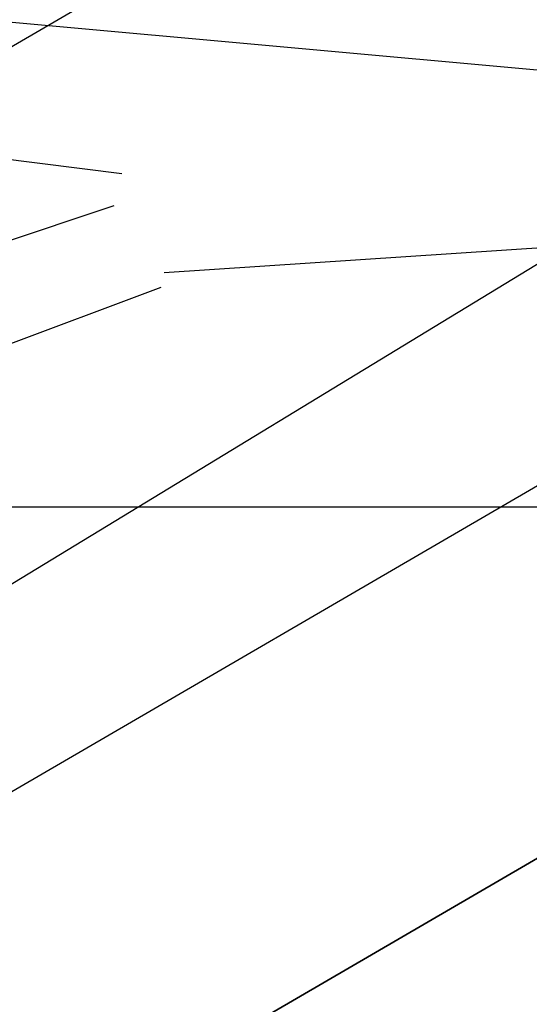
# Model space of a CAD drawing. Header units: centimetres. Extents: x 148485 to 162129, y -6573 to -2118.
# Tile 28 of 167: x 149833.47 to 149837.43, y -6186.74 to -6179.09. Entities that reach past the tile are written whole.
import ezdxf

# ---------------------------------------------------------------- set-up
doc = ezdxf.new("R2010")
doc.units = ezdxf.units.CM
doc.header["$LTSCALE"] = 0.1
doc.linetypes.add('DASHDOT', pattern=[1, 0.5, -0.25, 0, -0.25])
doc.layers.get('0').update_dxf_attribs({"color": 45})
for name, color, linetype in [('A_wymiary_zewn', 4, 'Continuous'), ('hatch_R&F', 4, 'Continuous'), ('osie_R&F', 6, 'DASHDOT'), ('widoki_R&F', 4, 'Continuous'), ('ściany_murowane_R&F', 13, 'Continuous')]:
    doc.layers.add(name, color=color, linetype=linetype)
doc.layers.add('HACZE', color=52, linetype='Continuous', lineweight=9)
doc.styles.add('TECH', font='flptechn.ttf')
doc.dimstyles.new('1_50 [cm]', dxfattribs={"dimtxt": 10, "dimasz": 0.5, "dimexe": 0.18, "dimexo": 0.0625, "dimgap": 3, "dimtad": 1, "dimrnd": 0.5, "dimdsep": 46, "dimtxsty": 'TECH', "dimblk1": 'KR', "dimblk2": 'KR', "dimsah": 1, "dimcen": 0.09, "dimse1": 1, "dimse2": 1, "dimclrt": 256, "dimadec": 0, "dimazin": 0, "dimtfac": 1, "dimtofl": 0, "dimtmove": 0, "dimatfit": 3, "dimfxl": 1, "dimtvp": 1, "dimtfill": 1, "dimtfillclr": 256, "dimtolj": 1, "dimtzin": 0, "dimarcsym": 0})

# ---------------------------------------------------------------- blocks, each defined once
blk = doc.blocks.new('KR')
for p, q in [((0, -14.00000000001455), (0, 14.00000000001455)), ((-4.949747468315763, -4.949747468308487), (4.949747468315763, 4.949747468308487)), ((-7, 0), (7, 0))]:
    blk.add_line(p, q)
blk = doc.blocks.new('*D265')
at = {"layer": 'A_wymiary_zewn', "color": 0, "lineweight": -2, "transparency": 16777216}
blk.add_line((149816.9240863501, -6312.353700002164), (150039.4003284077, -6312.353700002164), dxfattribs=at)
at = {"layer": 'Defpoints', "color": 0, "transparency": 16777216}
for p in [(150039.9003284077, -6067.794857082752), (149816.4240863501, -6197.866062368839), (150039.9003284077, -6312.353700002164)]:
    blk.add_point(p, dxfattribs=at)
at = {"layer": 'A_wymiary_zewn', "color": 0, "lineweight": -2, "transparency": 16777216, "xscale": 0.5, "yscale": 0.5, "zscale": 0.5, "rotation": 180}
blk.add_blockref('KR', (149816.4240863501, -6312.353700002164), dxfattribs=at)
at = {"layer": 'A_wymiary_zewn', "color": 0, "lineweight": -2, "transparency": 16777216, "xscale": 0.5, "yscale": 0.5, "zscale": 0.5}
blk.add_blockref('KR', (150039.9003284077, -6312.353700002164), dxfattribs=at)
at = {"layer": 'A_wymiary_zewn', "transparency": 16777216, "insert": (149928.1622073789, -6304.353700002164), "char_height": 10, "attachment_point": 5, "style": 'TECH', "bg_fill": 3, "box_fill_scale": 1.1, "bg_fill_color": 256, "bg_fill_true_color": 13158600, "bg_fill_transparency": 0}
blk.add_mtext('\\A1;223.5', dxfattribs=at)
blk = doc.blocks.new('*D269')
at = {"layer": 'A_wymiary_zewn', "color": 0, "lineweight": -2, "transparency": 16777216}
blk.add_line((149816.9240863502, -6332.353700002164), (150039.4003284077, -6332.353700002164), dxfattribs=at)
at = {"layer": 'Defpoints', "color": 0, "transparency": 16777216}
for p in [(150039.9003284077, -6067.794857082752), (149816.4240863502, -6197.866062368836), (150039.9003284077, -6332.353700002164)]:
    blk.add_point(p, dxfattribs=at)
at = {"layer": 'A_wymiary_zewn', "color": 0, "lineweight": -2, "transparency": 16777216, "xscale": 0.5, "yscale": 0.5, "zscale": 0.5, "rotation": 180}
blk.add_blockref('KR', (149816.4240863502, -6332.353700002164), dxfattribs=at)
at = {"layer": 'A_wymiary_zewn', "color": 0, "lineweight": -2, "transparency": 16777216, "xscale": 0.5, "yscale": 0.5, "zscale": 0.5}
blk.add_blockref('KR', (150039.9003284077, -6332.353700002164), dxfattribs=at)
at = {"layer": 'A_wymiary_zewn', "transparency": 16777216, "insert": (149928.1622073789, -6324.353700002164), "char_height": 10, "attachment_point": 5, "style": 'TECH', "bg_fill": 3, "box_fill_scale": 1.1, "bg_fill_color": 256, "bg_fill_true_color": 13158600, "bg_fill_transparency": 0}
blk.add_mtext('\\A1;223.5', dxfattribs=at)
blk = doc.blocks.new('*D272')
at = {"layer": 'A_wymiary_zewn', "color": 0, "lineweight": -2, "transparency": 16777216}
blk.add_line((149933.8311855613, -6235.073185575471), (149865.1337586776, -6276.902285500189), dxfattribs=at)
at = {"layer": 'Defpoints', "color": 0, "transparency": 16777216}
for p in [(149887.8557349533, -6158.604644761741), (149816.4240863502, -6197.866062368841), (149864.7066960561, -6277.162319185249)]:
    blk.add_point(p, dxfattribs=at)
at = {"layer": 'A_wymiary_zewn', "color": 0, "lineweight": -2, "transparency": 16777216, "xscale": 0.5, "yscale": 0.5, "zscale": 0.5}
for p, rotation in [((149934.2582481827, -6234.813151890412), 31.33677065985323), ((149864.7066960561, -6277.162319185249), 211.3367706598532)]:
    blk.add_blockref('KR', p, dxfattribs=dict(at, rotation=rotation))
at = {"layer": 'A_wymiary_zewn', "transparency": 16777216, "insert": (149895.3219331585, -6249.154733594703), "char_height": 10, "attachment_point": 5, "rotation": 31.33677065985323, "style": 'TECH', "bg_fill": 3, "box_fill_scale": 1.1, "bg_fill_color": 256, "bg_fill_true_color": 13158600, "bg_fill_transparency": 0}
blk.add_mtext('\\A1;81.5', dxfattribs=at)
blk = doc.blocks.new('*D274')
at = {"layer": 'A_wymiary_zewn', "color": 0, "lineweight": -2, "transparency": 16777216}
blk.add_line((149816.9240863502, -6352.353700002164), (150039.4003284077, -6352.353700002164), dxfattribs=at)
at = {"layer": 'Defpoints', "color": 0, "transparency": 16777216}
for p in [(150039.9003284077, -6067.794857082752), (149816.4240863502, -6197.866062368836), (150039.9003284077, -6352.353700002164)]:
    blk.add_point(p, dxfattribs=at)
at = {"layer": 'A_wymiary_zewn', "color": 0, "lineweight": -2, "transparency": 16777216, "xscale": 0.5, "yscale": 0.5, "zscale": 0.5, "rotation": 180}
blk.add_blockref('KR', (149816.4240863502, -6352.353700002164), dxfattribs=at)
at = {"layer": 'A_wymiary_zewn', "color": 0, "lineweight": -2, "transparency": 16777216, "xscale": 0.5, "yscale": 0.5, "zscale": 0.5}
blk.add_blockref('KR', (150039.9003284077, -6352.353700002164), dxfattribs=at)
at = {"layer": 'A_wymiary_zewn', "transparency": 16777216, "insert": (149928.1622073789, -6344.353700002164), "char_height": 10, "attachment_point": 5, "style": 'TECH', "bg_fill": 3, "box_fill_scale": 1.1, "bg_fill_color": 256, "bg_fill_true_color": 13158600, "bg_fill_transparency": 0}
blk.add_mtext('\\A1;223.5', dxfattribs=at)
blk = doc.blocks.new('*D278')
at = {"layer": 'A_wymiary_zewn', "color": 0, "lineweight": -2, "transparency": 16777216}
blk.add_line((149812.8547318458, -6372.353700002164), (150024.3784185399, -6372.353700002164), dxfattribs=at)
at = {"layer": 'Defpoints', "color": 0, "transparency": 16777216}
for p in [(150024.8784185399, -6059.182673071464), (149812.3547318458, -6182.879095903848), (150024.8784185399, -6372.353700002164)]:
    blk.add_point(p, dxfattribs=at)
at = {"layer": 'A_wymiary_zewn', "color": 0, "lineweight": -2, "transparency": 16777216, "xscale": 0.5, "yscale": 0.5, "zscale": 0.5, "rotation": 180}
blk.add_blockref('KR', (149812.3547318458, -6372.353700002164), dxfattribs=at)
at = {"layer": 'A_wymiary_zewn', "color": 0, "lineweight": -2, "transparency": 16777216, "xscale": 0.5, "yscale": 0.5, "zscale": 0.5}
blk.add_blockref('KR', (150024.8784185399, -6372.353700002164), dxfattribs=at)
at = {"layer": 'A_wymiary_zewn', "transparency": 16777216, "insert": (149918.6165751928, -6364.353700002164), "char_height": 10, "attachment_point": 5, "style": 'TECH', "bg_fill": 3, "box_fill_scale": 1.1, "bg_fill_color": 256, "bg_fill_true_color": 13158600, "bg_fill_transparency": 0}
blk.add_mtext('\\A1;212.5', dxfattribs=at)
blk = doc.blocks.new('*D279')
at = {"layer": 'A_wymiary_zewn', "color": 0, "lineweight": -2, "transparency": 16777216}
blk.add_line((148884.0040539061, -6392.353700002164), (150039.4003284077, -6392.353700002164), dxfattribs=at)
at = {"layer": 'Defpoints', "color": 0, "transparency": 16777216}
for p in [(150039.9003284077, -6067.794857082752), (148883.5040539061, -6197.866062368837), (150039.9003284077, -6392.353700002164)]:
    blk.add_point(p, dxfattribs=at)
at = {"layer": 'A_wymiary_zewn', "color": 0, "lineweight": -2, "transparency": 16777216, "xscale": 0.5, "yscale": 0.5, "zscale": 0.5, "rotation": 180}
blk.add_blockref('KR', (148883.5040539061, -6392.353700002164), dxfattribs=at)
at = {"layer": 'A_wymiary_zewn', "color": 0, "lineweight": -2, "transparency": 16777216, "xscale": 0.5, "yscale": 0.5, "zscale": 0.5}
blk.add_blockref('KR', (150039.9003284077, -6392.353700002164), dxfattribs=at)
at = {"layer": 'A_wymiary_zewn', "transparency": 16777216, "insert": (149461.7021911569, -6384.353700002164), "char_height": 10, "attachment_point": 5, "style": 'TECH', "bg_fill": 3, "box_fill_scale": 1.1, "bg_fill_color": 256, "bg_fill_true_color": 13158600, "bg_fill_transparency": 0}
blk.add_mtext('\\A1;1156.5', dxfattribs=at)
blk = doc.blocks.new('*D285')
at = {"layer": 'A_wymiary_zewn', "color": 0, "lineweight": -2, "transparency": 16777216}
blk.add_line((150140.5539011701, -6068.294857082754), (150140.5539011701, -6197.366062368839), dxfattribs=at)
at = {"layer": 'Defpoints', "color": 0, "transparency": 16777216}
for p in [(150039.9003284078, -6067.794857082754), (149816.4240863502, -6197.866062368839), (150140.5539011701, -6197.866062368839)]:
    blk.add_point(p, dxfattribs=at)
at = {"layer": 'A_wymiary_zewn', "color": 0, "lineweight": -2, "transparency": 16777216, "xscale": 0.5, "yscale": 0.5, "zscale": 0.5}
for p, rotation in [((150140.5539011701, -6067.794857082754), 90), ((150140.5539011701, -6197.866062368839), 270)]:
    blk.add_blockref('KR', p, dxfattribs=dict(at, rotation=rotation))
at = {"layer": 'A_wymiary_zewn', "transparency": 16777216, "insert": (150132.5539011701, -6132.830459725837), "char_height": 10, "attachment_point": 5, "rotation": 90, "style": 'TECH', "bg_fill": 3, "box_fill_scale": 1.1, "bg_fill_color": 256, "bg_fill_true_color": 13158600, "bg_fill_transparency": 0}
blk.add_mtext('\\A1;130', dxfattribs=at)
blk = doc.blocks.new('*D287')
at = {"layer": 'A_wymiary_zewn', "color": 0, "lineweight": -2, "transparency": 16777216}
blk.add_line((150160.5539011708, -5569.866062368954), (150160.5539011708, -6197.366062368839), dxfattribs=at)
at = {"layer": 'Defpoints', "color": 0, "transparency": 16777216}
for p in [(149795.0040539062, -5569.366062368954), (149816.4240863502, -6197.866062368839), (150160.5539011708, -6197.866062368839)]:
    blk.add_point(p, dxfattribs=at)
at = {"layer": 'A_wymiary_zewn', "color": 0, "lineweight": -2, "transparency": 16777216, "xscale": 0.5, "yscale": 0.5, "zscale": 0.5}
for p, rotation in [((150160.5539011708, -5569.366062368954), 90), ((150160.5539011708, -6197.866062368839), 270)]:
    blk.add_blockref('KR', p, dxfattribs=dict(at, rotation=rotation))
at = {"layer": 'A_wymiary_zewn', "transparency": 16777216, "insert": (150152.5539011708, -5883.616062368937), "char_height": 10, "attachment_point": 5, "rotation": 90, "style": 'TECH', "bg_fill": 3, "box_fill_scale": 1.1, "bg_fill_color": 256, "bg_fill_true_color": 13158600, "bg_fill_transparency": 0}
blk.add_mtext('\\A1;628.5', dxfattribs=at)
blk = doc.blocks.new('*D291')
at = {"layer": 'A_wymiary_zewn', "color": 0, "lineweight": -2, "transparency": 16777216}
blk.add_line((150180.5539011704, -6068.294857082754), (150180.5539011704, -6197.366062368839), dxfattribs=at)
at = {"layer": 'Defpoints', "color": 0, "transparency": 16777216}
for p in [(150039.9003284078, -6067.794857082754), (149816.4240863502, -6197.866062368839), (150180.5539011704, -6197.866062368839)]:
    blk.add_point(p, dxfattribs=at)
at = {"layer": 'A_wymiary_zewn', "color": 0, "lineweight": -2, "transparency": 16777216, "xscale": 0.5, "yscale": 0.5, "zscale": 0.5}
for p, rotation in [((150180.5539011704, -6067.794857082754), 90), ((150180.5539011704, -6197.866062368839), 270)]:
    blk.add_blockref('KR', p, dxfattribs=dict(at, rotation=rotation))
at = {"layer": 'A_wymiary_zewn', "transparency": 16777216, "insert": (150172.5539011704, -6132.830459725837), "char_height": 10, "attachment_point": 5, "rotation": 90, "style": 'TECH', "bg_fill": 3, "box_fill_scale": 1.1, "bg_fill_color": 256, "bg_fill_true_color": 13158600, "bg_fill_transparency": 0}
blk.add_mtext('\\A1;130', dxfattribs=at)
blk = doc.blocks.new('*D296')
at = {"layer": 'A_wymiary_zewn', "color": 0, "lineweight": -2, "transparency": 16777216}
blk.add_line((150200.553901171, -6059.682673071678), (150200.553901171, -6182.379095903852), dxfattribs=at)
at = {"layer": 'Defpoints', "color": 0, "transparency": 16777216}
for p in [(150024.8784185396, -6059.182673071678), (149812.3547318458, -6182.879095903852), (150200.553901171, -6182.879095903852)]:
    blk.add_point(p, dxfattribs=at)
at = {"layer": 'A_wymiary_zewn', "color": 0, "lineweight": -2, "transparency": 16777216, "xscale": 0.5, "yscale": 0.5, "zscale": 0.5}
for p, rotation in [((150200.553901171, -6059.182673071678), 90), ((150200.553901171, -6182.879095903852), 270)]:
    blk.add_blockref('KR', p, dxfattribs=dict(at, rotation=rotation))
at = {"layer": 'A_wymiary_zewn', "transparency": 16777216, "insert": (150192.5539011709, -6121.030884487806), "char_height": 10, "attachment_point": 5, "rotation": 90, "style": 'TECH', "bg_fill": 3, "box_fill_scale": 1.1, "bg_fill_color": 256, "bg_fill_true_color": 13158600, "bg_fill_transparency": 0}
blk.add_mtext('\\A1;123.5', dxfattribs=at)
blk = doc.blocks.new('*D297')
at = {"layer": 'A_wymiary_zewn', "color": 0, "lineweight": -2, "transparency": 16777216}
blk.add_line((150220.5539011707, -5443.366062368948), (150220.5539011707, -6197.366062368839), dxfattribs=at)
at = {"layer": 'Defpoints', "color": 0, "transparency": 16777216}
for p in [(149795.5040539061, -5442.866062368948), (149816.4240863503, -6197.866062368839), (150220.5539011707, -6197.866062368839)]:
    blk.add_point(p, dxfattribs=at)
at = {"layer": 'A_wymiary_zewn', "color": 0, "lineweight": -2, "transparency": 16777216, "xscale": 0.5, "yscale": 0.5, "zscale": 0.5}
for p, rotation in [((150220.5539011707, -5442.866062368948), 90), ((150220.5539011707, -6197.866062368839), 270)]:
    blk.add_blockref('KR', p, dxfattribs=dict(at, rotation=rotation))
at = {"layer": 'A_wymiary_zewn', "transparency": 16777216, "insert": (150212.5539011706, -5820.366062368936), "char_height": 10, "attachment_point": 5, "rotation": 90, "style": 'TECH', "bg_fill": 3, "box_fill_scale": 1.1, "bg_fill_color": 256, "bg_fill_true_color": 13158600, "bg_fill_transparency": 0}
blk.add_mtext('\\A1;755', dxfattribs=at)
blk = doc.blocks.new('*D298')
at = {"layer": 'A_wymiary_zewn', "color": 0, "lineweight": -2, "transparency": 16777216}
for p, q in [((150200.5539011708, -6183.379095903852), (150200.5539011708, -6197.366062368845)), ((150200.5539011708, -6217.657556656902), (150200.5539011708, -6197.866062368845))]:
    blk.add_line(p, q, dxfattribs=at)
at = {"layer": 'Defpoints', "color": 0, "transparency": 16777216}
for p in [(149812.3547318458, -6182.879095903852), (149816.4240863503, -6197.866062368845), (150200.5539011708, -6197.866062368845)]:
    blk.add_point(p, dxfattribs=at)
at = {"layer": 'A_wymiary_zewn', "color": 0, "lineweight": -2, "transparency": 16777216, "xscale": 0.5, "yscale": 0.5, "zscale": 0.5, "rotation": 90}
blk.add_blockref('KR', (150200.5539011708, -6182.879095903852), dxfattribs=at)
at = {"layer": 'A_wymiary_zewn', "transparency": 16777216, "insert": (150192.5539011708, -6209.593162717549), "char_height": 10, "attachment_point": 5, "rotation": 90, "style": 'TECH', "bg_fill": 3, "box_fill_scale": 1.1, "bg_fill_color": 256, "bg_fill_true_color": 13158600, "bg_fill_transparency": 0}
blk.add_mtext('\\A1;15', dxfattribs=at)
at = {"layer": 'A_wymiary_zewn', "color": 0, "lineweight": -2, "transparency": 16777216, "xscale": 0.5, "yscale": 0.5, "zscale": 0.5, "rotation": 270}
blk.add_blockref('KR', (150200.5539011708, -6197.866062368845), dxfattribs=at)
blk = doc.blocks.new('osie_przyziemie')
at = {"layer": 'osie_R&F', "ltscale": 500}
blk.add_lwpolyline([(150490.0935085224, -6182.866062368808), (148907.4970937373, -6182.866062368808)], dxfattribs=at)
blk = doc.blocks.new('*D310')
at = {"layer": 'A_wymiary_zewn', "color": 0, "lineweight": -2, "transparency": 16777216}
blk.add_line((149892.3079845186, -6236.943625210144), (149854.733829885, -6259.822110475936), dxfattribs=at)
at = {"layer": 'Defpoints', "color": 0, "transparency": 16777216}
for p in [(149855.3162154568, -6175.229305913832), (149816.4240863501, -6197.866062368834), (149854.3067672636, -6260.082144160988)]:
    blk.add_point(p, dxfattribs=at)
at = {"layer": 'A_wymiary_zewn', "color": 0, "lineweight": -2, "transparency": 16777216, "xscale": 0.5, "yscale": 0.5, "zscale": 0.5}
for p, rotation in [((149892.7350471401, -6236.683591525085), 31.3367706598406), ((149854.3067672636, -6260.082144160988), 211.3367706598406)]:
    blk.add_blockref('KR', p, dxfattribs=dict(at, rotation=rotation))
at = {"layer": 'A_wymiary_zewn', "transparency": 16777216, "insert": (149869.3603682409, -6241.54986589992), "char_height": 10, "attachment_point": 5, "rotation": 31.336770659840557, "style": 'TECH', "bg_fill": 3, "box_fill_scale": 1.1, "bg_fill_color": 256, "bg_fill_true_color": 13158600, "bg_fill_transparency": 0}
blk.add_mtext('\\A1;45', dxfattribs=at)

msp = doc.modelspace()

# ---------------------------------------------------------------- linework, layer by layer
at = {"layer": 'widoki_R&F'}
msp.add_lwpolyline([(149854.0613475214, -6173.06705791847), (149855.3162154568, -6175.229305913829), (149816.4240863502, -6197.866062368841), (149630.504053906, -6197.866062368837), (149630.504053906, -6195.366062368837), (149815.7495125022, -6195.366062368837), (149854.0613475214, -6173.06705791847)], dxfattribs=at)
at = {"layer": 'ściany_murowane_R&F', "lineweight": -3, "ltscale": 0.5}
msp.add_lwpolyline([(149630.504053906, -6167.866062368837), (149630.504053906, -6197.866062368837), (149816.4240863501, -6197.866062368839), (149855.3162154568, -6175.229305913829), (149840.2279694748, -6149.299834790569), (149808.329200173, -6167.866062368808), (149630.5040539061, -6167.866062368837)], dxfattribs=at)

# ---------------------------------------------------------------- next in the draw order: dimensions: what is measured, and where the dimension line sits
at = {"layer": 'A_wymiary_zewn', "color": 4}
dim = msp.add_linear_dim(base=(150039.9003284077, -6312.353700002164), p1=(149816.4240863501, -6197.866062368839), p2=(150039.9003284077, -6067.794857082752), dimstyle='1_50 [cm]', override={"dimtmove": 1}, dxfattribs=at)
dim.commit()
dim.dimension.update_dxf_attribs({"geometry": '*D265', "text_midpoint": (149928.1622073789, -6304.353700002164)})

# ---------------------------------------------------------------- next in the draw order: dimensions: what is measured, and where the dimension line sits
dim = msp.add_linear_dim(base=(150039.9003284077, -6332.353700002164), p1=(149816.4240863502, -6197.866062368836), p2=(150039.9003284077, -6067.794857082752), dimstyle='1_50 [cm]', override={"dimtmove": 1}, dxfattribs=at)
dim.commit()
dim.dimension.update_dxf_attribs({"geometry": '*D269', "text_midpoint": (149928.1622073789, -6324.353700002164)})

# ---------------------------------------------------------------- next in the draw order: dimensions: what is measured, and where the dimension line sits
dim = msp.add_linear_dim(base=(149864.7066960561, -6277.162319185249), p1=(149887.8557349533, -6158.604644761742), p2=(149816.4240863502, -6197.866062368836), angle=211.3367706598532, dimstyle='1_50 [cm]', override={"dimtmove": 1}, dxfattribs=at)
dim.commit()
dim.dimension.update_dxf_attribs({"geometry": '*D272', "text_midpoint": (149895.3219331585, -6249.154733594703)})

# ---------------------------------------------------------------- next in the draw order: dimensions: what is measured, and where the dimension line sits
dim = msp.add_linear_dim(base=(150039.9003284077, -6352.353700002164), p1=(149816.4240863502, -6197.866062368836), p2=(150039.9003284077, -6067.794857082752), dimstyle='1_50 [cm]', override={"dimtmove": 1}, dxfattribs=at)
dim.commit()
dim.dimension.update_dxf_attribs({"geometry": '*D274', "text_midpoint": (149928.1622073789, -6344.353700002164)})

# ---------------------------------------------------------------- next in the draw order: dimensions: what is measured, and where the dimension line sits
dim = msp.add_linear_dim(base=(150024.8784185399, -6372.353700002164), p1=(149812.3547318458, -6182.879095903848), p2=(150024.8784185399, -6059.182673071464), dimstyle='1_50 [cm]', override={"dimtmove": 1}, dxfattribs=at)
dim.commit()
dim.dimension.update_dxf_attribs({"geometry": '*D278', "text_midpoint": (149918.6165751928, -6364.353700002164)})

# ---------------------------------------------------------------- next in the draw order: dimensions: what is measured, and where the dimension line sits
dim = msp.add_linear_dim(base=(150039.9003284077, -6392.353700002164), p1=(148883.5040539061, -6197.866062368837), p2=(150039.9003284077, -6067.794857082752), dimstyle='1_50 [cm]', override={"dimtmove": 1}, dxfattribs=at)
dim.commit()
dim.dimension.update_dxf_attribs({"geometry": '*D279', "text_midpoint": (149461.7021911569, -6384.353700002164)})

# ---------------------------------------------------------------- next in the draw order: dimensions: what is measured, and where the dimension line sits
dim = msp.add_linear_dim(base=(150140.5539011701, -6197.866062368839), p1=(150039.9003284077, -6067.794857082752), p2=(149816.4240863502, -6197.866062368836), angle=90, dimstyle='1_50 [cm]', override={"dimtmove": 1}, dxfattribs=at)
dim.commit()
dim.dimension.update_dxf_attribs({"geometry": '*D285', "text_midpoint": (150132.5539011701, -6132.830459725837)})

# ---------------------------------------------------------------- next in the draw order: dimensions: what is measured, and where the dimension line sits
dim = msp.add_linear_dim(base=(150160.5539011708, -6197.866062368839), p1=(149795.0040539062, -5569.366062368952), p2=(149816.4240863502, -6197.866062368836), angle=90, dimstyle='1_50 [cm]', override={"dimtmove": 1}, dxfattribs=at)
dim.commit()
dim.dimension.update_dxf_attribs({"geometry": '*D287', "text_midpoint": (150152.5539011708, -5883.616062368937)})

# ---------------------------------------------------------------- next in the draw order: dimensions: what is measured, and where the dimension line sits
dim = msp.add_linear_dim(base=(150180.5539011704, -6197.866062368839), p1=(150039.9003284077, -6067.794857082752), p2=(149816.4240863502, -6197.866062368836), angle=90, dimstyle='1_50 [cm]', override={"dimtmove": 1}, dxfattribs=at)
dim.commit()
dim.dimension.update_dxf_attribs({"geometry": '*D291', "text_midpoint": (150172.5539011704, -6132.830459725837)})

# ---------------------------------------------------------------- next in the draw order: dimensions: what is measured, and where the dimension line sits
dim = msp.add_linear_dim(base=(150200.553901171, -6182.879095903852), p1=(150024.8784185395, -6059.182673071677), p2=(149812.3547318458, -6182.879095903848), angle=90, dimstyle='1_50 [cm]', override={"dimtmove": 1}, dxfattribs=at)
dim.commit()
dim.dimension.update_dxf_attribs({"geometry": '*D296', "text_midpoint": (150192.5539011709, -6121.030884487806)})

# ---------------------------------------------------------------- next in the draw order: dimensions: what is measured, and where the dimension line sits
dim = msp.add_linear_dim(base=(150220.5539011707, -6197.866062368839), p1=(149795.504053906, -5442.866062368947), p2=(149816.4240863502, -6197.866062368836), angle=90, dimstyle='1_50 [cm]', override={"dimtmove": 1}, dxfattribs=at)
dim.commit()
dim.dimension.update_dxf_attribs({"geometry": '*D297', "text_midpoint": (150212.5539011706, -5820.366062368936)})

# ---------------------------------------------------------------- next in the draw order: dimensions: what is measured, and where the dimension line sits
dim = msp.add_linear_dim(base=(150200.5539011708, -6197.866062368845), p1=(149812.3547318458, -6182.879095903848), p2=(149816.4240863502, -6197.866062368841), angle=270, dimstyle='1_50 [cm]', override={"dimtmove": 1}, dxfattribs=at)
dim.commit()
dim.dimension.update_dxf_attribs({"geometry": '*D298', "text_midpoint": (150200.5539011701, -6209.593162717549), "dimtype": 160})

# ---------------------------------------------------------------- next in the draw order: hatches: boundary and pattern name
at = {"layer": 'hatch_R&F'}
h = msp.add_hatch(dxfattribs=at)
h.set_pattern_fill('WOOD8', color=256, scale=1.5, angle=33.86417266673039)
h.set_pattern_definition([(23.55937266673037, (-104.3448271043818, 3004.396191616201), (211.0507298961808, 95.74529371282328), [4.259694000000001, -421.7112216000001]), (33.86417266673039, (-100.4401784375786, 3006.098790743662), (10.40643947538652, 52.86705985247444), [4.190999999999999, -33.90899999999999]), (52.29907266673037, (-96.96013597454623, 3008.434124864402), (42.04323739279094, 74.09732904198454), [3.614470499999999, -116.8682828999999]), (206.7391726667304, (-94.7497378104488, 3011.293955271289), (242.6875333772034, 116.975484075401), [3.071735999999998, -304.1002934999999]), (208.6697726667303, (-97.49298088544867, 3009.911897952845), (337.5977260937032, 180.6665179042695), [4.208297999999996, -416.6199566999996]), (227.9003726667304, (-101.1853264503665, 3007.892931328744), (-73.67999756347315, -95.32762973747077), [4.712702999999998, -152.3775971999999]), (43.3264726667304, (-101.8138871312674, 3006.094616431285), (136.9535021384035, 137.7882590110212), [2.317546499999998, -229.4357234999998]), (27.52397266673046, (-100.127985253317, 3007.684802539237), (-274.324321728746, -138.2056686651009), [3.450107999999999, -341.5600610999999]), (219.5747726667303, (-97.0683746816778, 3009.279162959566), (-263.500390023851, -222.7095709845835), [3.829012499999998, -379.0712636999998]), (202.5542726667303, (-100.0197465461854, 3006.839764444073), (147.7772826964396, 53.28458275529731), [1.942718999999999, -192.3299049]), (28.66977266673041, (-106.9798314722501, 3002.169096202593), (-337.5977260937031, -180.6665179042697), [4.208297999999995, -416.6199566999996]), (22.55427266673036, (-103.2874859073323, 3004.188062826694), (-147.7772826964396, -53.28458275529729), [3.885437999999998, -190.3871858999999]), (33.86417266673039, (-99.6992047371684, 3005.678358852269), (10.40643947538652, 52.86705985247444), [4.571999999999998, -33.52799999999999]), (54.42017266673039, (-95.90279477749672, 3008.225996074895), (115.7232716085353, 169.4249621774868), [3.255263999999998, -322.2712883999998]), (37.67827266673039, (-94.00876411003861, 3010.873523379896), (421.6840334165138, 328.8612721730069), [5.727686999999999, -567.0408902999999]), (28.66977266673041, (-89.47555476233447, 3014.374437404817), (-337.5977260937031, -180.6665179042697), [4.208297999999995, -416.6199566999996]), (33.86417266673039, (-85.78320919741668, 3016.393404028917), (10.40643947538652, 52.86705985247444), [4.190999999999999, -33.90899999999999]), (39.05857266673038, (-113.9399163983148, 2997.498427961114), (295.1373091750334, 243.9397140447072), [4.208298, -416.6199567]), (28.66977266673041, (-110.6721770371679, 3000.150129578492), (-337.5977260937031, -180.6665179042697), [4.208297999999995, -416.6199566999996]), (33.86417266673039, (-114.3645226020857, 2998.131162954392), (10.40643947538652, 52.86705985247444), [2.285999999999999, -35.81399999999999]), (39.05857266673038, (-112.4663176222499, 2999.404981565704), (295.1373091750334, 243.9397140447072), [4.208298, -416.6199567]), (33.86417266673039, (-109.198578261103, 3002.056683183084), (10.40643947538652, 52.86705985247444), [3.809999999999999, -34.28999999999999]), (44.16897266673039, (-106.0349032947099, 3004.179714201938), (-168.5903267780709, -159.0184692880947), [4.259693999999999, -421.7112215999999]), (39.05857266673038, (-102.9794670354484, 3007.147783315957), (295.1373091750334, 243.9397140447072), [4.208298, -416.6199567]), (28.66977266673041, (-99.71172767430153, 3009.799484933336), (-337.5977260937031, -180.6665179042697), [4.208297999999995, -416.6199566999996]), (28.66977266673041, (-96.01938210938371, 3011.818451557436), (-337.5977260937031, -180.6665179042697), [4.208297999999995, -416.6199566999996]), (25.73407266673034, (-92.32703654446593, 3013.837418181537), (-211.0507868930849, -95.74512751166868), [5.388139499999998, -264.0195125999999]), (33.86417266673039, (-87.4732853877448, 3016.176926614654), (10.40643947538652, 52.86705985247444), [5.714999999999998, -32.38499999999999]), (21.33537266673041, (-76.00056926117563, 2996.345664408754), (179.4140596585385, 74.51482042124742), [3.512629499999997, -347.7519968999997]), (28.15357266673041, (-72.72865558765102, 2997.623657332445), (-305.9610668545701, -159.4359875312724), [3.829012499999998, -379.0712636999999]), (41.9942726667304, (-76.00056926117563, 2996.345664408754), (168.5901945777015, 159.0185850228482), [2.694088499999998, -266.7136016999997]), (43.3264726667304, (-73.99829988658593, 2998.148153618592), (136.9535021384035, 137.7882590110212), [4.635055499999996, -227.1181766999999]), (33.86417266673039, (-102.2632457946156, 2980.098215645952), (10.40643947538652, 52.86705985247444), [4.571999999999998, -33.52799999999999]), (24.40187266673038, (-98.46683583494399, 2982.645852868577), (-179.4140442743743, -74.51487627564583), [2.317546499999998, -229.4357234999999]), (235.6655726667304, (-96.3563277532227, 2983.60330398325), (73.67994900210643, 95.3276826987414), [2.0517615, -203.1230252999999]), (226.8587726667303, (-97.51355903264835, 2981.909053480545), (242.270202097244, 254.3462308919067), [5.083187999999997, -503.2342106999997]), (26.73917266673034, (-72.52052679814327, 2998.680998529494), (-242.6875333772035, -116.9754840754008), [3.071735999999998, -304.1002934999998]), (40.98917266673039, (-72.52052679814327, 2998.680998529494), (200.2269859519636, 180.2488746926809), [3.071735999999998, -304.1002934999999]), (33.86417266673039, (-101.8386395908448, 2979.465480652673), (10.40643947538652, 52.86705985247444), [3.047999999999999, -35.05199999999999]), (227.9003726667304, (-99.30769961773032, 2981.163905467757), (-73.67999756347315, -95.32762973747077), [3.141802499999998, -153.9485363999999]), (30.49767266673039, (-95.51546397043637, 2985.08525138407), (-527.4185165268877, -308.0478520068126), [6.488201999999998, -642.3314432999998]), (31.57357266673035, (-89.92491342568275, 2988.378036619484), (-780.5122153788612, -477.8908319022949), [9.532619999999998, -943.7290751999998]), (37.04397266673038, (-81.8034229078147, 2993.36924666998), (516.5946396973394, 392.5517497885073), [6.868591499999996, -679.9889498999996]), (43.3264726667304, (-76.32111107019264, 2997.507070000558), (136.9535021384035, 137.7882590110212), [6.952601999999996, -224.8006679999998]), (44.16897266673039, (-100.3525178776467, 2977.250908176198), (-168.5903267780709, -159.0184692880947), [4.259693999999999, -421.7112215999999]), (49.80957266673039, (-97.29708161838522, 2980.218977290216), (-105.3166945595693, -116.5579902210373), [5.547436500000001, -271.8247548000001]), (33.86417266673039, (-93.7171490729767, 2984.456690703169), (10.40643947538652, 52.86705985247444), [4.952999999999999, -33.14699999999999]), (25.73407266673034, (-89.60437161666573, 2987.21663102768), (-211.0507868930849, -95.74512751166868), [5.388139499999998, -264.0195125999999]), (37.44047266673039, (-84.7506204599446, 2989.556139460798), (453.3211529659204, 350.0911226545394), [6.107887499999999, -604.6815566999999]), (25.11797266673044, (-79.90104361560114, 2993.269356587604), (242.6876262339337, 116.97527558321), [5.011255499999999, -496.1159876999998]), (19.82797266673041, (-75.3636599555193, 2995.396561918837), (-116.1405347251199, -32.05425441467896), [4.712702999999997, -152.3775971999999]), (33.86417266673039, (-70.93034069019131, 2996.995096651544), (10.40643947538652, 52.86705985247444), [2.666999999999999, -35.43299999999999]), (208.6697726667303, (-95.51546397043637, 2985.08525138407), (337.5977260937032, 180.6665179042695), [8.416556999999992, -412.4116973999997]), (29.10057266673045, (-103.7493675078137, 2982.312788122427), (-369.2344071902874, -201.8969506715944), [9.175699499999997, -449.6090702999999]), (33.86417266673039, (-95.73194138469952, 2986.775327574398), (10.40643947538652, 52.86705985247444), [8.762999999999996, -29.33699999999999]), (37.9497726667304, (-88.45548896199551, 2991.658298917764), (390.0475220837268, 307.6306631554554), [10.695165, -524.0637854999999]), (33.86417266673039, (-80.02180525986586, 2998.235520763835), (10.40643947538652, 52.86705985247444), [9.524999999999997, -28.57499999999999]), (40.98917266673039, (-99.2910023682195, 2975.669070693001), (200.2269859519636, 180.2488746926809), [9.215170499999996, -297.9568589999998]), (40.20437266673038, (-92.3350917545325, 2981.71344762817), (231.8636340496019, 201.4792682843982), [6.900214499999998, -338.1099536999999]), (31.37457266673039, (-87.06508301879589, 2986.167638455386), (-717.2391655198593, -435.4294978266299), [8.771267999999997, -868.3566071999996]), (27.34437266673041, (-79.57632749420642, 2990.734242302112), (-886.2464058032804, -457.0778264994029), [13.4217915, -1328.7585312]), (36.87697266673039, (-113.0907039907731, 2996.232957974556), (548.2310966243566, 413.7824636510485), [7.249019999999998, -717.6529334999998]), (25.73407266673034, (-107.2920246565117, 3000.583084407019), (-211.0507868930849, -95.74512751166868), [8.082229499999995, -261.3254615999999]), (31.47827266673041, (-100.01139792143, 3004.092347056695), (-748.8752024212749, -456.6609410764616), [9.151924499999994, -906.0414695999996]), (44.48387266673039, (-92.20627490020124, 3008.871254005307), (-305.5434034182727, -296.8071328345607), [6.202222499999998, -614.0208191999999]), (33.86417266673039, (-87.78130425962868, 3013.217206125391), (10.40643947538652, 52.86705985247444), [7.619999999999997, -30.47999999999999]), (30.68437266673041, (-115.6383412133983, 3000.029367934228), (-559.0548796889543, -329.2788172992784), [6.868591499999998, -679.9889498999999]), (39.87317266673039, (-109.7314231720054, 3003.534456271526), (-295.1371937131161, -243.9398248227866), [7.279004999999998, -720.6204662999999]), (40.57397266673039, (-104.1450469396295, 3008.200950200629), (-263.5005980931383, -222.709369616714), [6.521653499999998, -645.6452669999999]), (28.15357266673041, (-99.19140570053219, 3012.442837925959), (-305.9610668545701, -159.4359875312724), [7.658023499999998, -375.2422517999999]), (21.76937266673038, (-92.43944956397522, 3016.05616497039), (-327.191465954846, -127.7990499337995), [5.455081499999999, -540.0538982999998]), (43.3264726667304, (-87.37339530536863, 3018.079305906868), (136.9535021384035, 137.7882590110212), [4.635055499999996, -227.1181766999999]), (37.67827266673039, (-111.604582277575, 2994.018385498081), (421.6840334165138, 328.8612721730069), [5.727686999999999, -567.0408902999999]), (21.05987266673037, (-107.0713729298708, 2997.519299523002), (-474.9687651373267, -181.0835034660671), [8.595740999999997, -850.9794257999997]), (33.86417266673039, (-99.04977249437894, 3000.608130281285), (10.40643947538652, 52.86705985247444), [9.524999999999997, -28.57499999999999]), (39.30447266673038, (-91.14058507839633, 3005.915707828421), (-326.7740871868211, -265.1699590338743), [8.037194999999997, -795.6831812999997]), (40.57397266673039, (-84.9214738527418, 3011.006807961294), (-263.5005980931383, -222.709369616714), [6.521653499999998, -645.6452669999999]), (33.86417266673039, (-117.1244629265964, 3002.243940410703), (10.40643947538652, 52.86705985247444), [6.476999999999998, -31.62299999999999]), (41.9942726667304, (-111.7462154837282, 3005.853093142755), (168.5901945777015, 159.0185850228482), [10.77631799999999, -258.6313724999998]), (31.47827266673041, (-103.7371379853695, 3013.063049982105), (-748.8752024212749, -456.6609410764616), [9.151924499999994, -906.0414695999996]), (28.33667266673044, (-95.9320149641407, 3017.841956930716), (706.8321079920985, 382.5635136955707), [11.86616849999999, -1174.751587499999]), (40.70697266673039, (-97.8048806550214, 2973.454498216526), (-495.3639342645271, -424.1890122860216), [9.593351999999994, -949.7401502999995]), (33.86417266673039, (-90.5326025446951, 2979.71117825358), (10.40643947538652, 52.86705985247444), [10.668, -27.43199999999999]), (30.21197266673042, (-81.67431263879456, 2985.655665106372), (-1023.199620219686, -594.8665387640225), [17.94342299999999, -1776.400727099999]), (33.86417266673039, (-105.2354892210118, 2984.527360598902), (10.40643947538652, 52.86705985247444), [9.143999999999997, -28.95599999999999]), (38.6277726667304, (-97.64266930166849, 2989.622635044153), (326.7741462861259, 265.1699143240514), [9.175699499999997, -449.6090702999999]), (32.01657266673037, (-90.47445558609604, 2995.350644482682), (-970.3326943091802, -605.272745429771), [11.8171335, -1169.8972284]), (31.13787266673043, (-80.45476008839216, 3001.615673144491), (-653.9652279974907, -392.9695862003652), [8.010067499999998, -792.9965597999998]), (28.66977266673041, (-108.6323388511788, 2989.589240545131), (-337.5977260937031, -180.6665179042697), [8.41655699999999, -412.4116973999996]), (33.86417266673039, (-101.2476477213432, 2993.627173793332), (10.40643947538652, 52.86705985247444), [12.192, -25.90799999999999]), (35.7733726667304, (-91.1238878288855, 3000.420873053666), (896.2348850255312, 647.3164916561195), [11.43636299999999, -1132.198459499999]), (37.44047266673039, (-81.84516603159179, 3007.106333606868), (453.3211529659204, 350.0911226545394), [6.107887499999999, -604.6815566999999])])
h.paths.add_polyline_path([(149777.708893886, -6194.366062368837), (149807.5279291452, -6194.366062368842), (149834.2608018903, -6178.806499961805), (149831.7456453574, -6174.485159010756), (149840.3883272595, -6169.454845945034), (149837.8731707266, -6165.133504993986), (149829.2304888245, -6170.16381805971), (149826.7153322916, -6165.842477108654)])
h = msp.add_hatch(dxfattribs=at)
h.set_pattern_fill('WOOD8', color=256, scale=1.5)
h.set_pattern_definition([(349.6952, (470.2102552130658, 29.337), (228.6000365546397, -38.09980505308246), [4.259694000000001, -421.7112216]), (0, (474.4012552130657, 28.575), (38.09999999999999, 38.09999999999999), [4.191, -33.90900000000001]), (18.4349, (478.5922552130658, 28.575), (76.20001722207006, 38.09993906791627), [3.6144705, -116.8682829]), (172.875, (482.0212552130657, 29.718), (266.7000144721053, -38.09993454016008), [3.071736, -304.1002935]), (174.8056, (478.9732552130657, 30.099), (381.0000252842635, -38.09981743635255), [4.208298, -416.6199567]), (194.0361999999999, (474.7822552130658, 30.48), (-114.3000206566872, -38.09992533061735), [4.712702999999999, -152.3775971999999]), (9.4623, (473.2582552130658, 29.337), (190.5000299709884, 38.09992979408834), [2.317546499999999, -229.4357234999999]), (353.6598000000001, (475.5442552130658, 29.718), (-304.799976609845, 38.10006039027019), [3.450108, -341.5600611]), (185.7105999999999, (478.9732552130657, 29.337), (-342.8999776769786, -38.10005065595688), [3.8290125, -379.0712637]), (168.6901, (475.1632552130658, 28.956), (152.4000293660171, -38.09990931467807), [1.942719, -192.3299049]), (354.8056, (466.7812552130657, 28.956), (-381.0000252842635, 38.09981743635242), [4.208297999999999, -416.6199566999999]), (348.6901, (470.9722552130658, 28.575), (-152.4000293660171, 38.09990931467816), [3.885438, -190.3871859]), (0, (474.7822552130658, 27.813), (38.09999999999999, 38.09999999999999), [4.572, -33.528]), (20.55600000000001, (479.3542552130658, 27.813), (190.500070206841, 76.19984679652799), [3.255264, -322.2712883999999]), (3.814100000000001, (482.4022552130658, 28.956), (533.3999742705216, 38.10023388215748), [5.727687, -567.0408903]), (354.8056, (488.1172552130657, 29.337), (-381.0000252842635, 38.09981743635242), [4.208297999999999, -416.6199566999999]), (0, (492.3082552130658, 28.956), (38.09999999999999, 38.09999999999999), [4.191, -33.90900000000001]), (5.194400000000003, (458.3992552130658, 28.956), (381.0000252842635, 38.0998174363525), [4.208297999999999, -416.6199566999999]), (354.8056, (462.5902552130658, 29.337), (-381.0000252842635, 38.09981743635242), [4.208297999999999, -416.6199566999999]), (0, (458.3992552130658, 29.718), (38.09999999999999, 38.09999999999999), [2.286, -35.814]), (5.194400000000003, (460.6852552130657, 29.718), (381.0000252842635, 38.0998174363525), [4.208297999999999, -416.6199566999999]), (0, (464.8762552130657, 30.099), (38.09999999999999, 38.09999999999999), [3.81, -34.29]), (10.3048, (468.6862552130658, 30.099), (-228.6000365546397, -38.09980505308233), [4.259694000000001, -421.7112216]), (5.194400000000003, (472.8772552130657, 30.861), (381.0000252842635, 38.0998174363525), [4.208297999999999, -416.6199566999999]), (354.8056, (477.0682552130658, 31.242), (-381.0000252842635, 38.09981743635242), [4.208297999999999, -416.6199566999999]), (354.8056, (481.2592552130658, 30.861), (-381.0000252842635, 38.09981743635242), [4.208297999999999, -416.6199566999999]), (351.8699, (485.4502552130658, 30.48), (-228.5999912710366, 38.09997482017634), [5.3881395, -264.0195126]), (0, (490.7842552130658, 29.718), (38.09999999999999, 38.09999999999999), [5.715, -32.385]), (347.4712000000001, (489.2602552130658, 6.858000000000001), (190.5000116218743, -38.09998474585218), [3.5126295, -347.7519969]), (354.2894, (492.6892552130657, 6.096), (-342.8999776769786, 38.10005065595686), [3.829012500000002, -379.0712637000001]), (8.1301, (489.2602552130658, 6.858000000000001), (228.5999912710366, 38.09997482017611), [2.6940885, -266.7136017]), (9.4623, (491.9272552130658, 7.238999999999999), (190.5000299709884, 38.09992979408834), [4.635055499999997, -227.1181766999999]), (0, (458.3992552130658, 8.001), (38.09999999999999, 38.09999999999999), [4.572, -33.528]), (350.5377, (462.9712552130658, 8.001), (-190.5000299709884, 38.09992979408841), [2.3175465, -229.4357235]), (201.8013999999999, (465.2572552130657, 7.62), (114.3000098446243, 38.09999636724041), [2.0517615, -203.1230253]), (192.9945999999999, (463.3522552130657, 6.858000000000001), (342.9000291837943, 76.19990799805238), [5.083187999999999, -503.2342106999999]), (352.875, (493.4512552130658, 6.858000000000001), (-266.7000144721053, 38.09993454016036), [3.071736, -304.1002935]), (7.124999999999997, (493.4512552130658, 6.858000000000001), (266.7000144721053, 38.0999345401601), [3.071736, -304.1002935]), (0, (458.3992552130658, 7.238999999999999), (38.09999999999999, 38.09999999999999), [3.048, -35.052]), (194.0361999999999, (461.4472552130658, 7.238999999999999), (-114.3000206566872, -38.09992533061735), [3.141802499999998, -153.9485364]), (356.6335, (466.7812552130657, 8.382), (-609.5999744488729, 38.10041802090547), [6.488201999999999, -642.3314432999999]), (357.7094, (473.2582552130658, 8.001), (-914.4000043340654, 38.09983787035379), [9.532620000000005, -943.7290752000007]), (3.179800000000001, (482.7832552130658, 7.62), (647.7000185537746, 38.09965867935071), [6.868591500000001, -679.9889499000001]), (9.4623, (489.6412552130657, 8.001), (190.5000299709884, 38.09992979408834), [6.952601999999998, -224.8006679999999]), (10.3048, (458.3992552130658, 4.572), (-228.6000365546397, -38.09980505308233), [4.259694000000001, -421.7112216]), (15.9454, (462.5902552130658, 5.334), (-152.4000049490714, -38.0999964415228), [5.547436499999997, -271.8247547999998]), (0, (467.9242552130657, 6.858000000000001), (38.09999999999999, 38.09999999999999), [4.953, -33.147]), (351.8699, (472.8772552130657, 6.858000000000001), (-228.5999912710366, 38.09997482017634), [5.3881395, -264.0195126]), (3.5763, (478.2112552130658, 6.096), (571.5000252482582, 38.09964604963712), [6.1078875, -604.6815567]), (351.2538000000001, (484.3072552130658, 6.476999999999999), (266.6999753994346, -38.10015940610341), [5.011255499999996, -496.1159876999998]), (345.9638, (489.2602552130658, 5.715), (-114.3000206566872, 38.09992533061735), [4.712702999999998, -152.3775971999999]), (0, (493.8322552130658, 4.572), (38.09999999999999, 38.09999999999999), [2.667, -35.433]), (174.8056, (466.7812552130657, 8.382), (381.0000252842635, -38.09981743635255), [8.416557, -412.4116974]), (355.2364000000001, (458.3992552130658, 10.668), (-419.1000366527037, 38.09967744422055), [9.1756995, -449.6090703]), (0, (467.5432552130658, 9.906), (38.09999999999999, 38.09999999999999), [8.763, -29.337]), (4.0856, (476.3062552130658, 9.906), (495.3000056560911, 38.0998529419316), [10.69516499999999, -524.0637854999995]), (0, (486.9742552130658, 10.668), (38.09999999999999, 38.09999999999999), [9.524999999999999, -28.575]), (7.124999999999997, (458.3992552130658, 2.667), (266.7000144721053, 38.0999345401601), [9.2151705, -297.956859]), (6.3402, (467.5432552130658, 3.81), (304.799976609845, 38.10006039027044), [6.900214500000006, -338.1099537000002]), (357.5104, (474.4012552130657, 4.572), (-838.1999798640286, 38.10068095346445), [8.771267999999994, -868.3566071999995]), (353.4802, (483.1642552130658, 4.191), (-990.5999925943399, 114.2999822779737), [13.4217915, -1328.7585312]), (3.0128, (458.3992552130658, 27.432), (685.8000004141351, 38.10015699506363), [7.249019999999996, -717.6529334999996]), (351.8699, (465.6382552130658, 27.813), (-228.5999912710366, 38.09997482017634), [8.0822295, -261.3254616]), (357.6141, (473.6392552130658, 26.67), (-876.300019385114, 38.09934293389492), [9.151924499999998, -906.0414695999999]), (10.6197, (482.7832552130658, 26.289), (-419.0999386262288, -76.20030785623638), [6.2022225, -614.0208192]), (0, (488.8792552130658, 27.432), (38.09999999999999, 38.09999999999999), [7.62, -30.48]), (356.8202, (458.3992552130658, 32.004), (-647.7000185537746, 38.09965867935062), [6.8685915, -679.9889499]), (6.009000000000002, (465.2572552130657, 31.623), (-380.9999911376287, -38.09997376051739), [7.279004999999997, -720.6204662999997]), (6.7098, (472.4962552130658, 32.385), (-342.9000382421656, -38.09976750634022), [6.521653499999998, -645.6452669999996]), (354.2894, (478.9732552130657, 33.147), (-342.8999776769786, 38.10005065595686), [7.658023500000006, -375.2422518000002]), (347.9052, (486.5932552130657, 32.385), (-342.8999467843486, 76.20025625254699), [5.4550815, -540.0538983]), (9.4623, (491.9272552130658, 31.242), (190.5000299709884, 38.09992979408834), [4.635055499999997, -227.1181766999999]), (3.814100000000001, (458.3992552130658, 24.765), (533.3999742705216, 38.10023388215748), [5.727687, -567.0408903]), (347.1957, (464.1142552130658, 25.146), (-495.2999178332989, 114.3002820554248), [8.595740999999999, -850.9794258]), (0, (472.4962552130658, 23.241), (38.09999999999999, 38.09999999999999), [9.524999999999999, -28.575]), (5.4403, (482.0212552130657, 23.241), (-419.100012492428, -38.09974750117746), [8.037194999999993, -795.6831812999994]), (6.7098, (490.0222552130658, 24.003), (-342.9000382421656, -38.09976750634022), [6.521653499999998, -645.6452669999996]), (0, (458.3992552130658, 34.671), (38.09999999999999, 38.09999999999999), [6.476999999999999, -31.623]), (8.1301, (464.8762552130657, 34.671), (228.5999912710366, 38.09997482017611), [10.776318, -258.6313725]), (357.6141, (475.5442552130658, 36.195), (-876.300019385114, 38.09934293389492), [9.151924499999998, -906.0414695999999]), (354.4725, (484.6882552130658, 35.814), (800.1000660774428, -76.1994433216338), [11.8661685, -1174.751587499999]), (6.842800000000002, (458.3992552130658, 0), (-647.6999761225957, -76.20030475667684), [9.593351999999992, -949.7401502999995]), (0, (467.9242552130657, 1.143), (38.09999999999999, 38.09999999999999), [10.668, -27.432]), (356.3478, (478.5922552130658, 1.143), (-1181.100036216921, 76.1995157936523), [17.943423, -1776.4007271]), (0, (458.3992552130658, 13.335), (38.09999999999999, 38.09999999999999), [9.144, -28.956]), (4.7636, (467.5432552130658, 13.335), (419.1000366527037, 38.09967744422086), [9.175699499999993, -449.6090702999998]), (358.1524, (476.6872552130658, 14.097), (-1143.000017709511, 38.09978374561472), [11.81713350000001, -1169.897228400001]), (357.2737, (488.4982552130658, 13.716), (-762.0000109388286, 38.09984826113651), [8.0100675, -792.9965598]), (354.8056, (458.3992552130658, 19.431), (-381.0000252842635, 38.09981743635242), [8.416556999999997, -412.4116973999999]), (0, (466.7812552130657, 18.669), (38.09999999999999, 38.09999999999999), [12.192, -25.908]), (1.9092, (478.9732552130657, 18.669), (1104.899963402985, 38.10092359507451), [11.436363, -1132.1984595]), (3.5763, (490.4032552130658, 19.05), (571.5000252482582, 38.09964604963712), [6.1078875, -604.6815567])])
h.paths.add_polyline_path([(149650.5040539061, -6185.366062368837), (149650.5040539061, -6190.366062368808), (149822.091674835, -6190.366062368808), (149846.7267113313, -6175.366062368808), (149650.5040539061, -6175.366062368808), (149650.5040539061, -6180.366062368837), (149640.5040539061, -6180.366062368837), (149640.5040539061, -6185.366062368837)])

# ---------------------------------------------------------------- next in the draw order: linework, layer by layer
at = {"layer": 'widoki_R&F'}
for points in [[(149834.2608018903, -6178.806499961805), (149807.5279291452, -6194.366062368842), (149777.708893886, -6194.366062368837), (149826.7153322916, -6165.842477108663), (149829.2304888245, -6170.16381805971), (149837.8731707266, -6165.133504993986), (149840.3883272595, -6169.454845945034), (149831.7456453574, -6174.485159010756)], [(149650.5040539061, -6190.366062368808), (149822.091674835, -6190.366062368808), (149846.7267113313, -6175.366062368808), (149650.5040539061, -6175.366062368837), (149650.5040539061, -6180.366062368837), (149640.5040539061, -6180.366062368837), (149640.5040539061, -6185.366062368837), (149650.5040539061, -6185.366062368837)]]:
    msp.add_lwpolyline(points, close=True, dxfattribs=at)

# ---------------------------------------------------------------- next in the draw order: block references
at = {"layer": 'HACZE'}
msp.add_blockref('osie_przyziemie', (-250.0219098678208, -0.01303353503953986), dxfattribs=at)

# ---------------------------------------------------------------- next in the draw order: dimensions: what is measured, and where the dimension line sits
at = {"layer": 'A_wymiary_zewn'}
dim = msp.add_linear_dim(base=(149854.3067672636, -6260.082144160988), p1=(149855.3162154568, -6175.229305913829), p2=(149816.4240863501, -6197.866062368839), angle=211.3367706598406, dimstyle='1_50 [cm]', override={"dimtmove": 1}, dxfattribs=at)
dim.commit()
dim.dimension.update_dxf_attribs({"geometry": '*D310', "text_midpoint": (149869.3603682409, -6241.54986589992)})

doc.saveas('drawing.dxf')
